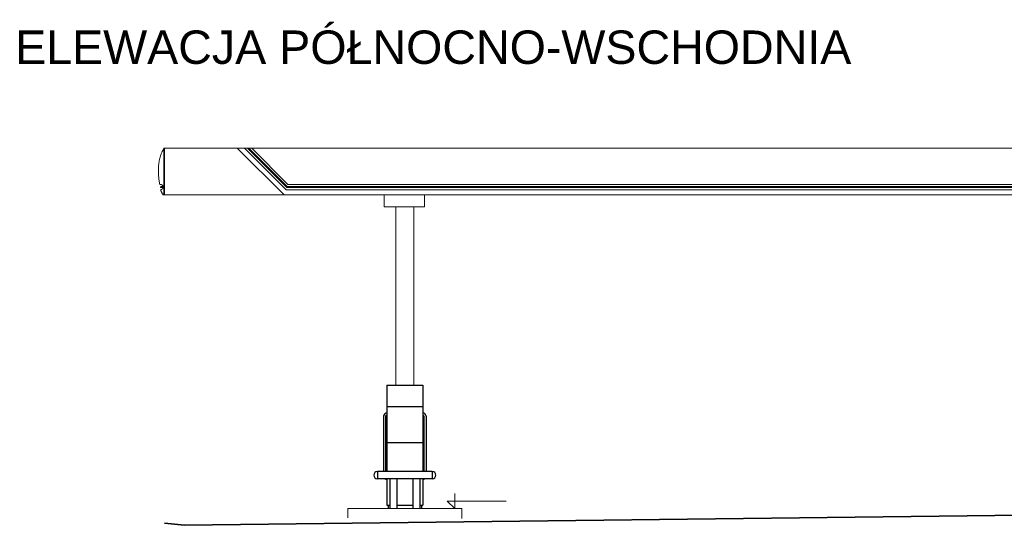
# Model space of a CAD drawing. Extents: x 256490 to 7565828, y -103950 to 5881792.
# Tile 75 of 101: x 264629 to 279387, y -60939 to -53366. Entities that reach past the tile are written whole.
import ezdxf

# ---------------------------------------------------------------- set-up
doc = ezdxf.new("R2010")
doc.units = 0
doc.header["$MEASUREMENT"] = 0
doc.layers.add('dach - izolacja', color=7, linetype='Continuous')
for name, color, linetype, lineweight in [('gruby', 7, 'Continuous', 35), ('linii', 7, 'Continuous', 15), ('LINII OPIS', 7, 'Continuous', 9)]:
    doc.layers.add(name, color=color, linetype=linetype, lineweight=lineweight)
doc.styles.add('ARIAL', font='arial.ttf')

# ---------------------------------------------------------------- blocks, each defined once
blk = doc.blocks.new('dystr.3')
at = {"layer": 'dach - izolacja'}
for p, q in [((6433772.518, 5668694.522, 0), (6433773.038, 5668694.522, 0)), ((6433772.518, 5668694.522, 0), (6433772.518, 5668693.226, 0)), ((6433773.038, 5668694.522, 0), (6433773.058, 5668694.522, 0)), ((6433773.058, 5668694.522, 0), (6433773.058, 5668693.226, 0)), ((6433772.518, 5668694.202, 0), (6433773.058, 5668694.202, 0)), ((6433772.47, 5668694.054, 0), (6433772.47, 5668693.226, 0)), ((6433772.501, 5668694.054, 0), (6433772.501, 5668693.226, 0)), ((6433773.075, 5668694.054, 0), (6433773.075, 5668693.226, 0)), ((6433773.107, 5668694.054, 0), (6433773.107, 5668693.226, 0)), ((6433772.518, 5668693.662, 0), (6433773.038, 5668693.662, 0)), ((6433773.038, 5668693.662, 0), (6433773.058, 5668693.662, 0)), ((6433772.377, 5668693.226, 0), (6433772.377, 5668693.118, 0)), ((6433773.2, 5668693.226, 0), (6433772.377, 5668693.226, 0)), ((6433773.2, 5668693.226, 0), (6433773.2, 5668693.118, 0)), ((6433773.2, 5668693.118, 0), (6433772.377, 5668693.118, 0)), ((6433772.518, 5668693.118, 0), (6433772.518, 5668692.722, 0)), ((6433772.562, 5668693.118, 0), (6433772.562, 5668692.672, 0)), ((6433772.67, 5668693.118, 0), (6433772.67, 5668692.672, 0)), ((6433772.907, 5668693.118, 0), (6433772.907, 5668692.672, 0)), ((6433773.015, 5668693.118, 0), (6433773.015, 5668692.672, 0)), ((6433773.058, 5668693.118, 0), (6433773.058, 5668692.722, 0)), ((6433772.518, 5668692.722, 0), (6433772.562, 5668692.722, 0)), ((6433772.538, 5668692.722, 0), (6433772.538, 5668692.672, 0)), ((6433772.67, 5668692.722, 0), (6433772.907, 5668692.722, 0)), ((6433773.015, 5668692.722, 0), (6433773.038, 5668692.722, 0)), ((6433773.038, 5668692.722, 0), (6433773.058, 5668692.722, 0)), ((6433773.038, 5668692.722, 0), (6433773.038, 5668692.672, 0))]:
    blk.add_line(p, q, dxfattribs=at)
for centre, radius, start, end in [((6433772.518, 5668694.054, 0), 0.0488, 90, 180), ((6433772.518, 5668694.054, 0), 0.0171, 90, 180), ((6433773.058, 5668694.054, 0), 0.0488, 0, 90), ((6433773.058, 5668694.054, 0), 0.0171, 0, 90), ((6433772.377, 5668693.172, 0), 0.054, 90, 270), ((6433773.2, 5668693.172, 0), 0.054, 270, 90), ((6433772.518, 5668693.157, 0), 0.0488, 233.6841, 270), ((6433773.058, 5668693.157, 0), 0.0488, 270, 306.3159)]:
    blk.add_arc(centre, radius, start, end, dxfattribs=at)
blk = doc.blocks.new('FGDFGDFG')
at = {"layer": 'linii'}
for p, q in [((294202, -44374), (294202, -43674)), ((294202, -43674), (294202, -43674)), ((294202, -43674), (294202, -43674)), ((294202, -44374), (294202, -43674)), ((294213, -44374), (294213, -43674)), ((294213, -43674), (294230, -43706)), ((294230, -43706), (294238, -43722)), ((294230, -43706), (294238, -43722)), ((294230, -43706), (294238, -43722)), ((294230, -43706), (294238, -43722)), ((294238, -43722), (294245, -43739)), ((294238, -43722), (294245, -43739)), ((294238, -43722), (294245, -43739)), ((294238, -43722), (294245, -43739)), ((294245, -43739), (294252, -43756)), ((294245, -43739), (294252, -43756)), ((294245, -43739), (294252, -43756)), ((294245, -43739), (294252, -43756)), ((294252, -43756), (294259, -43773)), ((294252, -43756), (294259, -43773)), ((294252, -43756), (294259, -43773)), ((294252, -43756), (294259, -43773)), ((294259, -43773), (294265, -43790)), ((294259, -43773), (294265, -43790)), ((294259, -43773), (294265, -43790)), ((294259, -43773), (294265, -43790)), ((294265, -43790), (294270, -43808)), ((294265, -43790), (294270, -43808)), ((294265, -43790), (294270, -43808)), ((294265, -43790), (294270, -43808)), ((294270, -43808), (294275, -43825)), ((294270, -43808), (294275, -43825)), ((294270, -43808), (294275, -43825)), ((294270, -43808), (294275, -43825)), ((294275, -43825), (294279, -43843)), ((294275, -43825), (294279, -43843)), ((294275, -43825), (294279, -43843)), ((294275, -43825), (294279, -43843)), ((294279, -43843), (294282, -43861)), ((294279, -43843), (294282, -43861)), ((294279, -43843), (294282, -43861)), ((294279, -43843), (294282, -43861)), ((294282, -43861), (294286, -43879)), ((294282, -43861), (294286, -43879)), ((294282, -43861), (294286, -43879)), ((294282, -43861), (294286, -43879)), ((294286, -43879), (294288, -43897)), ((294286, -43879), (294288, -43897)), ((294286, -43879), (294288, -43897)), ((294286, -43879), (294288, -43897)), ((294288, -43897), (294291, -43915)), ((294288, -43897), (294291, -43915)), ((294288, -43897), (294291, -43915)), ((294288, -43897), (294291, -43915)), ((294291, -43915), (294292, -43933)), ((294291, -43915), (294292, -43933)), ((294292, -43933), (294294, -43951)), ((294292, -43933), (294294, -43951)), ((294292, -43933), (294294, -43951)), ((294294, -43951), (294295, -43969)), ((294294, -43951), (294295, -43969)), ((294294, -43951), (294295, -43969)), ((294295, -43969), (294296, -43987)), ((294295, -43969), (294296, -43987)), ((294295, -43969), (294296, -43987)), ((294295, -43969), (294296, -43987)), ((294289, -44125), (294288, -44141)), ((294289, -44125), (294288, -44141)), ((294289, -44125), (294288, -44141)), ((294289, -44125), (294288, -44141)), ((294291, -44109), (294289, -44125)), ((294291, -44109), (294289, -44125)), ((294291, -44109), (294289, -44125)), ((294291, -44109), (294289, -44125)), ((294293, -44092), (294291, -44109)), ((294293, -44092), (294291, -44109)), ((294293, -44092), (294291, -44109)), ((294294, -44075), (294293, -44092)), ((294294, -44075), (294293, -44092)), ((294294, -44075), (294293, -44092)), ((294295, -44057), (294294, -44075)), ((294295, -44057), (294294, -44075)), ((294295, -44057), (294294, -44075)), ((294296, -44022), (294295, -44040)), ((294296, -44022), (294295, -44040)), ((294296, -44022), (294295, -44040)), ((294296, -44022), (294295, -44040)), ((294295, -44040), (294295, -44057)), ((294295, -44040), (294295, -44057)), ((294295, -44040), (294295, -44057)), ((294295, -44040), (294295, -44057)), ((294296, -43987), (294296, -44005)), ((294296, -43987), (294296, -44005)), ((294296, -43987), (294296, -44005)), ((294296, -44005), (294296, -44022)), ((294296, -44005), (294296, -44022)), ((294296, -44005), (294296, -44022)), ((294296, -44005), (294296, -44022)), ((294225, -44250), (294225, -44265)), ((294256, -44250), (294225, -44250)), ((294225, -44250), (294225, -44265)), ((294256, -44250), (294225, -44250)), ((294225, -44250), (294225, -44265)), ((294256, -44250), (294225, -44250)), ((294225, -44250), (294225, -44265)), ((294256, -44250), (294225, -44250)), ((294226, -44253), (294225, -44255)), ((294226, -44253), (294225, -44255)), ((294226, -44253), (294225, -44255)), ((294226, -44253), (294225, -44255)), ((294225, -44255), (294225, -44257)), ((294225, -44255), (294225, -44257)), ((294225, -44255), (294225, -44257)), ((294225, -44255), (294225, -44257)), ((294225, -44257), (294225, -44259)), ((294225, -44257), (294225, -44259)), ((294225, -44257), (294225, -44259)), ((294225, -44257), (294225, -44259)), ((294225, -44259), (294226, -44260)), ((294225, -44259), (294226, -44260)), ((294225, -44259), (294226, -44260)), ((294225, -44259), (294226, -44260)), ((294225, -44265), (294256, -44265)), ((294225, -44265), (294256, -44265)), ((294225, -44265), (294256, -44265)), ((294225, -44265), (294256, -44265)), ((294227, -44246), (294226, -44247)), ((294227, -44246), (294226, -44247)), ((294227, -44246), (294226, -44247)), ((294227, -44246), (294226, -44247)), ((294226, -44247), (294226, -44249)), ((294226, -44247), (294226, -44249)), ((294226, -44247), (294226, -44249)), ((294226, -44247), (294226, -44249)), ((294226, -44249), (294226, -44251)), ((294226, -44249), (294226, -44251)), ((294226, -44249), (294226, -44251)), ((294226, -44249), (294226, -44251)), ((294226, -44251), (294226, -44253)), ((294226, -44251), (294226, -44253)), ((294226, -44251), (294226, -44253)), ((294226, -44251), (294226, -44253)), ((294226, -44260), (294226, -44262)), ((294226, -44260), (294226, -44262)), ((294226, -44260), (294226, -44262)), ((294226, -44260), (294226, -44262)), ((294226, -44262), (294226, -44264)), ((294226, -44262), (294226, -44264)), ((294226, -44262), (294226, -44264)), ((294226, -44262), (294226, -44264)), ((294226, -44264), (294226, -44266)), ((294226, -44264), (294226, -44266)), ((294226, -44264), (294226, -44266)), ((294226, -44264), (294226, -44266)), ((294226, -44266), (294227, -44268)), ((294226, -44266), (294227, -44268)), ((294226, -44266), (294227, -44268)), ((294226, -44266), (294227, -44268)), ((294228, -44244), (294227, -44246)), ((294228, -44244), (294227, -44246)), ((294228, -44244), (294227, -44246)), ((294228, -44244), (294227, -44246)), ((294227, -44268), (294228, -44269)), ((294227, -44268), (294228, -44269)), ((294227, -44268), (294228, -44269)), ((294227, -44268), (294228, -44269)), ((294229, -44241), (294228, -44242)), ((294229, -44241), (294228, -44242)), ((294229, -44241), (294228, -44242)), ((294229, -44241), (294228, -44242)), ((294228, -44242), (294228, -44244)), ((294228, -44242), (294228, -44244)), ((294228, -44242), (294228, -44244)), ((294228, -44242), (294228, -44244)), ((294228, -44269), (294228, -44271)), ((294228, -44269), (294228, -44271)), ((294228, -44269), (294228, -44271)), ((294228, -44269), (294228, -44271)), ((294228, -44271), (294229, -44273)), ((294228, -44271), (294229, -44273)), ((294228, -44271), (294229, -44273)), ((294228, -44271), (294229, -44273)), ((294230, -44239), (294229, -44241)), ((294230, -44239), (294229, -44241)), ((294230, -44239), (294229, -44241)), ((294230, -44239), (294229, -44241)), ((294229, -44273), (294230, -44274)), ((294229, -44273), (294230, -44274)), ((294229, -44273), (294230, -44274)), ((294229, -44273), (294230, -44274)), ((294231, -44236), (294230, -44237)), ((294231, -44236), (294230, -44237)), ((294231, -44236), (294230, -44237)), ((294231, -44236), (294230, -44237)), ((294230, -44237), (294230, -44239)), ((294230, -44237), (294230, -44239)), ((294230, -44237), (294230, -44239)), ((294230, -44237), (294230, -44239)), ((294232, -44234), (294231, -44236)), ((294232, -44234), (294231, -44236)), ((294232, -44234), (294231, -44236)), ((294232, -44234), (294231, -44236)), ((294234, -44233), (294232, -44234)), ((294234, -44233), (294232, -44234)), ((294234, -44233), (294232, -44234)), ((294234, -44233), (294232, -44234)), ((294235, -44232), (294234, -44233)), ((294235, -44232), (294234, -44233)), ((294235, -44232), (294234, -44233)), ((294235, -44232), (294234, -44233)), ((294236, -44230), (294235, -44232)), ((294236, -44230), (294235, -44232)), ((294236, -44230), (294235, -44232)), ((294236, -44230), (294235, -44232)), ((294237, -44229), (294236, -44230)), ((294237, -44229), (294236, -44230)), ((294237, -44229), (294236, -44230)), ((294237, -44229), (294236, -44230)), ((294238, -44228), (294237, -44229)), ((294238, -44228), (294237, -44229)), ((294238, -44228), (294237, -44229)), ((294238, -44228), (294237, -44229)), ((294240, -44227), (294238, -44228)), ((294240, -44227), (294238, -44228)), ((294240, -44227), (294238, -44228)), ((294240, -44227), (294238, -44228)), ((294241, -44225), (294240, -44227)), ((294241, -44225), (294240, -44227)), ((294241, -44225), (294240, -44227)), ((294241, -44225), (294240, -44227)), ((294243, -44224), (294241, -44225)), ((294243, -44224), (294241, -44225)), ((294243, -44224), (294241, -44225)), ((294243, -44224), (294241, -44225)), ((294244, -44223), (294243, -44224)), ((294244, -44223), (294243, -44224)), ((294244, -44223), (294243, -44224)), ((294244, -44223), (294243, -44224)), ((294246, -44222), (294244, -44223)), ((294246, -44222), (294244, -44223)), ((294246, -44222), (294244, -44223)), ((294246, -44222), (294244, -44223)), ((294247, -44222), (294246, -44222)), ((294247, -44222), (294246, -44222)), ((294247, -44222), (294246, -44222)), ((294247, -44222), (294246, -44222)), ((294249, -44221), (294247, -44222)), ((294249, -44221), (294247, -44222)), ((294249, -44221), (294247, -44222)), ((294249, -44221), (294247, -44222)), ((294251, -44220), (294249, -44221)), ((294251, -44220), (294249, -44221)), ((294251, -44220), (294249, -44221)), ((294251, -44220), (294249, -44221)), ((294250, -44254), (294249, -44255)), ((294250, -44254), (294249, -44255)), ((294250, -44254), (294249, -44255)), ((294250, -44254), (294249, -44255)), ((294249, -44255), (294249, -44256)), ((294249, -44255), (294249, -44255)), ((294249, -44255), (294249, -44256)), ((294249, -44255), (294249, -44255)), ((294249, -44255), (294249, -44256)), ((294249, -44255), (294249, -44255)), ((294249, -44255), (294249, -44256)), ((294249, -44255), (294249, -44255)), ((294249, -44256), (294249, -44257)), ((294249, -44256), (294249, -44257)), ((294249, -44256), (294249, -44257)), ((294249, -44256), (294249, -44257)), ((294249, -44257), (294249, -44258)), ((294249, -44257), (294249, -44257)), ((294249, -44257), (294249, -44258)), ((294249, -44257), (294249, -44257)), ((294249, -44257), (294249, -44258)), ((294249, -44257), (294249, -44257)), ((294249, -44257), (294249, -44258)), ((294249, -44257), (294249, -44257)), ((294249, -44258), (294249, -44259)), ((294249, -44258), (294249, -44259)), ((294249, -44258), (294249, -44259)), ((294249, -44258), (294249, -44259)), ((294249, -44259), (294249, -44260)), ((294249, -44259), (294249, -44259)), ((294249, -44259), (294249, -44260)), ((294249, -44259), (294249, -44259)), ((294249, -44259), (294249, -44260)), ((294249, -44259), (294249, -44259)), ((294249, -44259), (294249, -44260)), ((294249, -44259), (294249, -44259)), ((294249, -44260), (294250, -44261)), ((294249, -44260), (294250, -44261)), ((294249, -44260), (294250, -44261)), ((294249, -44260), (294250, -44261)), ((294251, -44252), (294250, -44253)), ((294251, -44252), (294250, -44253)), ((294251, -44252), (294250, -44253)), ((294251, -44252), (294250, -44253)), ((294250, -44253), (294250, -44254)), ((294250, -44253), (294250, -44253)), ((294250, -44253), (294250, -44254)), ((294250, -44253), (294250, -44253)), ((294250, -44253), (294250, -44254)), ((294250, -44253), (294250, -44253)), ((294250, -44253), (294250, -44254)), ((294250, -44253), (294250, -44253)), ((294250, -44261), (294250, -44262)), ((294250, -44261), (294250, -44261)), ((294250, -44261), (294250, -44262)), ((294250, -44261), (294250, -44261)), ((294250, -44261), (294250, -44262)), ((294250, -44261), (294250, -44261)), ((294250, -44261), (294250, -44262)), ((294250, -44261), (294250, -44261)), ((294250, -44262), (294251, -44262)), ((294250, -44262), (294251, -44262)), ((294250, -44262), (294251, -44262)), ((294250, -44262), (294251, -44262)), ((294252, -44220), (294251, -44220)), ((294252, -44220), (294251, -44220)), ((294252, -44220), (294251, -44220)), ((294252, -44220), (294251, -44220)), ((294252, -44251), (294251, -44252)), ((294252, -44251), (294251, -44252)), ((294252, -44251), (294251, -44252)), ((294252, -44251), (294251, -44252)), ((294251, -44252), (294251, -44252)), ((294251, -44252), (294251, -44252)), ((294251, -44252), (294251, -44252)), ((294251, -44252), (294251, -44252)), ((294251, -44262), (294251, -44263)), ((294251, -44262), (294251, -44263)), ((294251, -44262), (294251, -44263)), ((294251, -44262), (294251, -44263)), ((294251, -44263), (294252, -44263)), ((294251, -44263), (294252, -44263)), ((294251, -44263), (294252, -44263)), ((294251, -44263), (294252, -44263)), ((294254, -44219), (294252, -44220)), ((294254, -44219), (294252, -44220)), ((294254, -44219), (294252, -44220)), ((294254, -44219), (294252, -44220)), ((294252, -44251), (294252, -44251)), ((294253, -44251), (294252, -44251)), ((294252, -44251), (294252, -44251)), ((294253, -44251), (294252, -44251)), ((294252, -44251), (294252, -44251)), ((294253, -44251), (294252, -44251)), ((294252, -44251), (294252, -44251)), ((294253, -44251), (294252, -44251)), ((294252, -44263), (294252, -44264)), ((294252, -44263), (294252, -44264)), ((294252, -44263), (294252, -44264)), ((294252, -44263), (294252, -44264)), ((294252, -44264), (294253, -44264)), ((294252, -44264), (294253, -44264)), ((294252, -44264), (294253, -44264)), ((294252, -44264), (294253, -44264)), ((294254, -44251), (294253, -44251)), ((294254, -44251), (294253, -44251)), ((294254, -44251), (294253, -44251)), ((294254, -44251), (294253, -44251)), ((294253, -44264), (294254, -44264)), ((294253, -44264), (294254, -44264)), ((294253, -44264), (294254, -44264)), ((294253, -44264), (294254, -44264)), ((294256, -44219), (294254, -44219)), ((294256, -44219), (294254, -44219)), ((294256, -44219), (294254, -44219)), ((294256, -44219), (294254, -44219)), ((294254, -44250), (294254, -44251)), ((294255, -44250), (294254, -44250)), ((294254, -44250), (294254, -44251)), ((294255, -44250), (294254, -44250)), ((294254, -44250), (294254, -44251)), ((294255, -44250), (294254, -44250)), ((294254, -44250), (294254, -44251)), ((294255, -44250), (294254, -44250)), ((294254, -44264), (294255, -44264)), ((294254, -44264), (294254, -44264)), ((294254, -44264), (294255, -44264)), ((294254, -44264), (294254, -44264)), ((294254, -44264), (294255, -44264)), ((294254, -44264), (294254, -44264)), ((294254, -44264), (294255, -44264)), ((294254, -44264), (294254, -44264)), ((294256, -44250), (294255, -44250)), ((294256, -44250), (294255, -44250)), ((294256, -44250), (294255, -44250)), ((294256, -44250), (294255, -44250)), ((294255, -44264), (294256, -44265)), ((294255, -44264), (294256, -44265)), ((294255, -44264), (294256, -44265)), ((294255, -44264), (294256, -44265)), ((294258, -44218), (294256, -44219)), ((294258, -44218), (294256, -44219)), ((294258, -44218), (294256, -44219)), ((294258, -44218), (294256, -44219)), ((294256, -44250), (294256, -44250)), ((294256, -44250), (294256, -44250)), ((294257, -44250), (294256, -44250)), ((294257, -44250), (294256, -44250)), ((294256, -44250), (294256, -44250)), ((294256, -44250), (294256, -44250)), ((294257, -44250), (294256, -44250)), ((294257, -44250), (294256, -44250)), ((294256, -44265), (294257, -44264)), ((294256, -44265), (294257, -44264)), ((294256, -44265), (294257, -44264)), ((294256, -44265), (294257, -44264)), ((294256, -44265), (294256, -44265)), ((294256, -44265), (294256, -44265)), ((294257, -44250), (294257, -44250)), ((294258, -44251), (294257, -44250)), ((294257, -44250), (294257, -44250)), ((294258, -44251), (294257, -44250)), ((294257, -44250), (294257, -44250)), ((294258, -44251), (294257, -44250)), ((294257, -44250), (294257, -44250)), ((294258, -44251), (294257, -44250)), ((294257, -44264), (294258, -44264)), ((294257, -44264), (294257, -44264)), ((294257, -44264), (294258, -44264)), ((294257, -44264), (294257, -44264)), ((294257, -44264), (294258, -44264)), ((294257, -44264), (294257, -44264)), ((294257, -44264), (294258, -44264)), ((294257, -44264), (294257, -44264)), ((294259, -44218), (294258, -44218)), ((294259, -44218), (294258, -44218)), ((294259, -44218), (294258, -44218)), ((294259, -44218), (294258, -44218)), ((294259, -44251), (294258, -44251)), ((294259, -44251), (294258, -44251)), ((294259, -44251), (294258, -44251)), ((294259, -44251), (294258, -44251)), ((294258, -44264), (294259, -44264)), ((294258, -44264), (294259, -44264)), ((294258, -44264), (294259, -44264)), ((294258, -44264), (294259, -44264)), ((294261, -44218), (294259, -44218)), ((294261, -44218), (294259, -44218)), ((294261, -44218), (294259, -44218)), ((294261, -44218), (294259, -44218)), ((294259, -44251), (294259, -44251)), ((294260, -44251), (294259, -44251)), ((294259, -44251), (294259, -44251)), ((294260, -44251), (294259, -44251)), ((294259, -44251), (294259, -44251)), ((294260, -44251), (294259, -44251)), ((294259, -44251), (294259, -44251)), ((294260, -44251), (294259, -44251)), ((294259, -44264), (294260, -44263)), ((294259, -44264), (294260, -44263)), ((294259, -44264), (294260, -44263)), ((294259, -44264), (294260, -44263)), ((294259, -44264), (294259, -44264)), ((294259, -44264), (294259, -44264)), ((294259, -44264), (294259, -44264)), ((294259, -44264), (294259, -44264)), ((294260, -44252), (294260, -44251)), ((294260, -44252), (294260, -44251)), ((294260, -44252), (294260, -44251)), ((294260, -44252), (294260, -44251)), ((294261, -44252), (294260, -44252)), ((294261, -44252), (294260, -44252)), ((294261, -44252), (294260, -44252)), ((294261, -44252), (294260, -44252)), ((294260, -44263), (294261, -44262)), ((294260, -44263), (294261, -44262)), ((294260, -44263), (294261, -44262)), ((294260, -44263), (294261, -44262)), ((294260, -44263), (294260, -44263)), ((294260, -44263), (294260, -44263)), ((294260, -44263), (294260, -44263)), ((294260, -44263), (294260, -44263)), ((294264, -44218), (294261, -44218)), ((294264, -44218), (294261, -44218)), ((294261, -44218), (294261, -44218)), ((294261, -44218), (294261, -44218)), ((294261, -44218), (294261, -44218)), ((294264, -44218), (294261, -44218)), ((294264, -44218), (294261, -44218)), ((294261, -44218), (294261, -44218)), ((294261, -44218), (294261, -44218)), ((294261, -44218), (294261, -44218)), ((294261, -44253), (294261, -44252)), ((294261, -44253), (294261, -44252)), ((294261, -44253), (294261, -44252)), ((294261, -44253), (294261, -44252)), ((294262, -44253), (294261, -44253)), ((294262, -44253), (294261, -44253)), ((294262, -44253), (294261, -44253)), ((294262, -44253), (294261, -44253)), ((294261, -44262), (294262, -44261)), ((294261, -44262), (294262, -44261)), ((294261, -44262), (294262, -44261)), ((294261, -44262), (294262, -44261)), ((294261, -44262), (294261, -44262)), ((294261, -44262), (294261, -44262)), ((294261, -44262), (294261, -44262)), ((294261, -44262), (294261, -44262)), ((294262, -44254), (294262, -44253)), ((294262, -44254), (294262, -44253)), ((294262, -44254), (294262, -44253)), ((294262, -44254), (294262, -44253)), ((294262, -44255), (294262, -44254)), ((294262, -44255), (294262, -44254)), ((294262, -44255), (294262, -44254)), ((294262, -44255), (294262, -44254)), ((294263, -44255), (294262, -44255)), ((294263, -44255), (294262, -44255)), ((294263, -44255), (294262, -44255)), ((294263, -44255), (294262, -44255)), ((294262, -44260), (294263, -44259)), ((294262, -44260), (294263, -44259)), ((294262, -44260), (294263, -44259)), ((294262, -44260), (294263, -44259)), ((294262, -44261), (294262, -44260)), ((294262, -44261), (294262, -44260)), ((294262, -44261), (294262, -44260)), ((294262, -44261), (294262, -44260)), ((294262, -44261), (294262, -44261)), ((294262, -44261), (294262, -44261)), ((294262, -44261), (294262, -44261)), ((294262, -44261), (294262, -44261)), ((294263, -44256), (294263, -44255)), ((294263, -44256), (294263, -44255)), ((294263, -44256), (294263, -44255)), ((294263, -44256), (294263, -44255)), ((294263, -44257), (294263, -44256)), ((294263, -44257), (294263, -44256)), ((294263, -44257), (294263, -44256)), ((294263, -44257), (294263, -44256)), ((294263, -44257), (294263, -44257)), ((294263, -44258), (294263, -44257)), ((294263, -44257), (294263, -44257)), ((294263, -44258), (294263, -44257)), ((294263, -44257), (294263, -44257)), ((294263, -44258), (294263, -44257)), ((294263, -44257), (294263, -44257)), ((294263, -44258), (294263, -44257)), ((294263, -44259), (294263, -44258)), ((294263, -44259), (294263, -44258)), ((294263, -44259), (294263, -44258)), ((294263, -44259), (294263, -44258)), ((294263, -44259), (294263, -44259)), ((294263, -44259), (294263, -44259)), ((294263, -44259), (294263, -44259)), ((294263, -44259), (294263, -44259)), ((294276, -44218), (294264, -44218)), ((294276, -44218), (294264, -44218)), ((294276, -44218), (294264, -44218)), ((294276, -44218), (294264, -44218)), ((294278, -44203), (294276, -44218)), ((294278, -44203), (294276, -44218)), ((294278, -44203), (294276, -44218)), ((294278, -44203), (294276, -44218)), ((294281, -44188), (294278, -44203)), ((294281, -44188), (294278, -44203)), ((294281, -44188), (294278, -44203)), ((294281, -44188), (294278, -44203)), ((294283, -44173), (294281, -44188)), ((294283, -44173), (294281, -44188)), ((294283, -44173), (294281, -44188)), ((294283, -44173), (294281, -44188)), ((294285, -44157), (294283, -44173)), ((294285, -44157), (294283, -44173)), ((294285, -44157), (294283, -44173)), ((294285, -44157), (294283, -44173)), ((294288, -44141), (294285, -44157)), ((294288, -44141), (294285, -44157)), ((294288, -44141), (294285, -44157)), ((294288, -44141), (294285, -44157)), ((294225, -44374), (294202, -44374)), ((294225, -44374), (294222, -44374)), ((294225, -44374), (294222, -44374)), ((294225, -44374), (294222, -44374)), ((294228, -44369), (294225, -44374)), ((294228, -44369), (294225, -44374)), ((294228, -44369), (294225, -44374)), ((294228, -44369), (294225, -44374)), ((294228, -44369), (294225, -44374)), ((294228, -44369), (294225, -44374)), ((294228, -44369), (294225, -44374)), ((294228, -44369), (294225, -44374)), ((294230, -44365), (294228, -44369)), ((294230, -44365), (294228, -44369)), ((294230, -44365), (294228, -44369)), ((294230, -44365), (294228, -44369)), ((294230, -44365), (294228, -44369)), ((294230, -44365), (294228, -44369)), ((294230, -44365), (294228, -44369)), ((294230, -44365), (294228, -44369)), ((294230, -44274), (294230, -44276)), ((294230, -44274), (294230, -44276)), ((294230, -44274), (294230, -44276)), ((294230, -44274), (294230, -44276)), ((294230, -44276), (294231, -44278)), ((294230, -44276), (294231, -44278)), ((294230, -44276), (294231, -44278)), ((294230, -44276), (294231, -44278)), ((294233, -44360), (294230, -44365)), ((294233, -44360), (294230, -44365)), ((294233, -44360), (294230, -44365)), ((294233, -44360), (294230, -44365)), ((294233, -44360), (294230, -44365)), ((294233, -44360), (294230, -44365)), ((294233, -44360), (294230, -44365)), ((294233, -44360), (294230, -44365)), ((294231, -44278), (294232, -44279)), ((294231, -44278), (294232, -44279)), ((294231, -44278), (294232, -44279)), ((294231, -44278), (294232, -44279)), ((294232, -44279), (294234, -44281)), ((294232, -44279), (294234, -44281)), ((294232, -44279), (294234, -44281)), ((294232, -44279), (294234, -44281)), ((294236, -44356), (294233, -44360)), ((294236, -44356), (294233, -44360)), ((294236, -44356), (294233, -44360)), ((294236, -44356), (294233, -44360)), ((294236, -44356), (294233, -44360)), ((294236, -44356), (294233, -44360)), ((294236, -44356), (294233, -44360)), ((294236, -44356), (294233, -44360)), ((294234, -44281), (294235, -44282)), ((294234, -44281), (294235, -44282)), ((294234, -44281), (294235, -44282)), ((294234, -44281), (294235, -44282)), ((294235, -44282), (294236, -44283)), ((294235, -44282), (294236, -44283)), ((294235, -44282), (294236, -44283)), ((294235, -44282), (294236, -44283)), ((294236, -44283), (294237, -44285)), ((294236, -44283), (294237, -44285)), ((294236, -44283), (294237, -44285)), ((294236, -44283), (294237, -44285)), ((294238, -44351), (294236, -44356)), ((294238, -44351), (294236, -44356)), ((294238, -44351), (294236, -44356)), ((294238, -44351), (294236, -44356)), ((294238, -44351), (294236, -44356)), ((294238, -44351), (294236, -44356)), ((294238, -44351), (294236, -44356)), ((294238, -44351), (294236, -44356)), ((294237, -44285), (294238, -44286)), ((294237, -44285), (294238, -44286)), ((294237, -44285), (294238, -44286)), ((294237, -44285), (294238, -44286)), ((294238, -44286), (294240, -44287)), ((294238, -44286), (294240, -44287)), ((294238, -44286), (294240, -44287)), ((294238, -44286), (294240, -44287)), ((294241, -44346), (294238, -44351)), ((294241, -44346), (294238, -44351)), ((294241, -44346), (294238, -44351)), ((294241, -44346), (294238, -44351)), ((294241, -44346), (294238, -44351)), ((294241, -44346), (294238, -44351)), ((294241, -44346), (294238, -44351)), ((294241, -44346), (294238, -44351)), ((294240, -44287), (294241, -44288)), ((294240, -44287), (294241, -44288)), ((294240, -44287), (294241, -44288)), ((294240, -44287), (294241, -44288)), ((294241, -44288), (294243, -44289)), ((294241, -44288), (294243, -44289)), ((294241, -44288), (294243, -44289)), ((294241, -44288), (294243, -44289)), ((294243, -44342), (294241, -44346)), ((294243, -44342), (294241, -44346)), ((294243, -44342), (294241, -44346)), ((294243, -44342), (294241, -44346)), ((294243, -44342), (294241, -44346)), ((294243, -44342), (294241, -44346)), ((294243, -44342), (294241, -44346)), ((294243, -44342), (294241, -44346)), ((294243, -44289), (294244, -44290)), ((294243, -44289), (294244, -44290)), ((294243, -44289), (294244, -44290)), ((294243, -44289), (294244, -44290)), ((294246, -44337), (294243, -44342)), ((294246, -44337), (294243, -44342)), ((294246, -44337), (294243, -44342)), ((294246, -44337), (294243, -44342)), ((294246, -44337), (294243, -44342)), ((294246, -44337), (294243, -44342)), ((294246, -44337), (294243, -44342)), ((294246, -44337), (294243, -44342)), ((294244, -44290), (294246, -44291)), ((294244, -44290), (294246, -44291)), ((294244, -44290), (294246, -44291)), ((294244, -44290), (294246, -44291)), ((294246, -44291), (294247, -44292)), ((294246, -44291), (294247, -44292)), ((294246, -44291), (294247, -44292)), ((294246, -44291), (294247, -44292)), ((294247, -44335), (294246, -44337)), ((294247, -44335), (294246, -44337)), ((294247, -44335), (294246, -44337)), ((294247, -44335), (294246, -44337)), ((294247, -44335), (294246, -44337)), ((294247, -44335), (294246, -44337)), ((294247, -44335), (294246, -44337)), ((294247, -44335), (294246, -44337)), ((294247, -44292), (294249, -44293)), ((294247, -44292), (294249, -44293)), ((294247, -44292), (294249, -44293)), ((294247, -44292), (294249, -44293)), ((294248, -44333), (294247, -44335)), ((294248, -44333), (294247, -44335)), ((294248, -44333), (294247, -44335)), ((294248, -44333), (294247, -44335)), ((294248, -44333), (294247, -44335)), ((294248, -44333), (294247, -44335)), ((294248, -44333), (294247, -44335)), ((294248, -44333), (294247, -44335)), ((294249, -44330), (294248, -44333)), ((294249, -44330), (294248, -44333)), ((294249, -44330), (294248, -44333)), ((294249, -44330), (294248, -44333)), ((294249, -44330), (294248, -44333)), ((294249, -44330), (294248, -44333)), ((294249, -44330), (294248, -44333)), ((294249, -44330), (294248, -44333)), ((294249, -44293), (294251, -44293)), ((294249, -44293), (294251, -44293)), ((294249, -44293), (294251, -44293)), ((294249, -44293), (294251, -44293)), ((294250, -44328), (294249, -44330)), ((294250, -44328), (294249, -44330)), ((294250, -44328), (294249, -44330)), ((294250, -44328), (294249, -44330)), ((294250, -44328), (294249, -44330)), ((294250, -44328), (294249, -44330)), ((294250, -44328), (294249, -44330)), ((294250, -44328), (294249, -44330)), ((294252, -44325), (294250, -44328)), ((294252, -44325), (294250, -44328)), ((294252, -44325), (294250, -44328)), ((294252, -44325), (294250, -44328)), ((294252, -44325), (294250, -44328)), ((294252, -44325), (294250, -44328)), ((294252, -44325), (294250, -44328)), ((294252, -44325), (294250, -44328)), ((294251, -44293), (294252, -44294)), ((294251, -44293), (294252, -44294)), ((294251, -44293), (294252, -44294)), ((294251, -44293), (294252, -44294)), ((294252, -44294), (294254, -44294)), ((294252, -44294), (294254, -44294)), ((294252, -44294), (294254, -44294)), ((294252, -44294), (294254, -44294)), ((294253, -44323), (294252, -44325)), ((294253, -44323), (294252, -44325)), ((294253, -44323), (294252, -44325)), ((294253, -44323), (294252, -44325)), ((294253, -44323), (294252, -44325)), ((294253, -44323), (294252, -44325)), ((294253, -44323), (294252, -44325)), ((294253, -44323), (294252, -44325)), ((294254, -44320), (294253, -44323)), ((294254, -44320), (294253, -44323)), ((294254, -44320), (294253, -44323)), ((294254, -44320), (294253, -44323)), ((294254, -44320), (294253, -44323)), ((294254, -44320), (294253, -44323)), ((294254, -44320), (294253, -44323)), ((294254, -44320), (294253, -44323)), ((294254, -44294), (294256, -44295)), ((294254, -44294), (294256, -44295)), ((294254, -44294), (294256, -44295)), ((294254, -44294), (294256, -44295)), ((294255, -44318), (294254, -44320)), ((294255, -44318), (294254, -44320)), ((294255, -44318), (294254, -44320)), ((294255, -44318), (294254, -44320)), ((294255, -44318), (294254, -44320)), ((294255, -44318), (294254, -44320)), ((294255, -44318), (294254, -44320)), ((294255, -44318), (294254, -44320)), ((294256, -44315), (294255, -44318)), ((294256, -44315), (294255, -44318)), ((294256, -44315), (294255, -44318)), ((294256, -44315), (294255, -44318)), ((294256, -44315), (294255, -44318)), ((294256, -44315), (294255, -44318)), ((294256, -44315), (294255, -44318)), ((294256, -44315), (294255, -44318)), ((294256, -44295), (294258, -44295)), ((294256, -44295), (294258, -44295)), ((294256, -44295), (294258, -44295)), ((294256, -44295), (294258, -44295)), ((294257, -44312), (294256, -44315)), ((294257, -44312), (294256, -44315)), ((294257, -44312), (294256, -44315)), ((294257, -44312), (294256, -44315)), ((294257, -44312), (294256, -44315)), ((294257, -44312), (294256, -44315)), ((294257, -44312), (294256, -44315)), ((294257, -44312), (294256, -44315)), ((294258, -44310), (294257, -44312)), ((294258, -44310), (294257, -44312)), ((294258, -44310), (294257, -44312)), ((294258, -44310), (294257, -44312)), ((294258, -44310), (294257, -44312)), ((294258, -44310), (294257, -44312)), ((294258, -44310), (294257, -44312)), ((294258, -44310), (294257, -44312)), ((294258, -44295), (294259, -44295)), ((294258, -44295), (294259, -44295)), ((294258, -44295), (294259, -44295)), ((294258, -44295), (294259, -44295)), ((294259, -44307), (294258, -44310)), ((294259, -44307), (294258, -44310)), ((294259, -44307), (294258, -44310)), ((294259, -44307), (294258, -44310)), ((294259, -44307), (294258, -44310)), ((294259, -44307), (294258, -44310)), ((294259, -44307), (294258, -44310)), ((294259, -44307), (294258, -44310)), ((294259, -44295), (294261, -44296)), ((294259, -44295), (294261, -44296)), ((294259, -44295), (294261, -44296)), ((294259, -44295), (294261, -44296)), ((294260, -44304), (294259, -44307)), ((294260, -44304), (294259, -44307)), ((294260, -44304), (294259, -44307)), ((294260, -44304), (294259, -44307)), ((294260, -44304), (294259, -44307)), ((294260, -44304), (294259, -44307)), ((294260, -44304), (294259, -44307)), ((294260, -44304), (294259, -44307)), ((294261, -44301), (294260, -44304)), ((294261, -44301), (294260, -44304)), ((294261, -44301), (294260, -44304)), ((294261, -44301), (294260, -44304)), ((294261, -44301), (294260, -44304)), ((294261, -44301), (294260, -44304)), ((294261, -44301), (294260, -44304)), ((294261, -44301), (294260, -44304)), ((294261, -44296), (294261, -44296)), ((294261, -44296), (294263, -44296)), ((294261, -44296), (294263, -44296)), ((294261, -44296), (294261, -44296)), ((294261, -44296), (294263, -44296)), ((294261, -44296), (294263, -44296)), ((294261, -44296), (294261, -44296)), ((294261, -44296), (294263, -44296)), ((294261, -44296), (294263, -44296)), ((294261, -44296), (294261, -44296)), ((294261, -44296), (294263, -44296)), ((294261, -44296), (294263, -44296)), ((294262, -44299), (294261, -44301)), ((294262, -44299), (294261, -44301)), ((294262, -44299), (294261, -44301)), ((294262, -44299), (294261, -44301)), ((294262, -44299), (294261, -44301)), ((294262, -44299), (294261, -44301)), ((294262, -44299), (294261, -44301)), ((294262, -44299), (294261, -44301)), ((294263, -44296), (294262, -44299)), ((294263, -44296), (294262, -44299)), ((294263, -44296), (294262, -44299)), ((294263, -44296), (294262, -44299)), ((294263, -44296), (294262, -44299)), ((294263, -44296), (294262, -44299)), ((294263, -44296), (294262, -44299)), ((294263, -44296), (294262, -44299))]:
    blk.add_line(p, q, dxfattribs=at)
blk.add_lwpolyline([(294202, -43674), (294213, -43674)], dxfattribs=at)
blk = doc.blocks.new('FGDGDFGF')
at = {"layer": 'linii'}
for p, q in [((292918, -43674, 0), (292375, -44216, 0)), ((292964, -43674, 0), (292387, -44250, 0)), ((292391, -44264, 0), (292982, -43674, 0)), ((292402, -44299, 0), (293028, -43674, 0)), ((293136, -43674, 0), (292433, -44374, 0))]:
    blk.add_line(p, q, dxfattribs=at)
blk = doc.blocks.new('FGFDGDFG')
at = {"layer": 'gruby', "elevation": 0}
for points in [[(305805, -51066), (319205, -50906), (332605, -51066)], [(305805, -51066), (305505, -51036)]]:
    blk.add_lwpolyline(points, dxfattribs=at)

msp = doc.modelspace()

# ---------------------------------------------------------------- linework, layer by layer
at = {"layer": 'linii'}
for p, q in [((268623, -55915.1, 0), (292402.2, -55915.1, 0)), ((268634.3, -55880.3, 0), (292390.9, -55880.3, 0)), ((268637.9, -55866.1, 0), (292387.3, -55866.1, 0)), ((292374.7, -55832.6, 0), (268650.3, -55832.4, 0)), ((274487.5, -55990, 0), (266802, -55990, 0)), ((294202, -55990, 0), (266879.4, -55990, 0)), ((270094.3, -56167.8, 0), (270094.3, -55991.4, 0)), ((270094.3, -56167.8, 0), (270094.3, -55991.4, 0)), ((270694.3, -56167.8, 0), (270694.3, -55991.4, 0)), ((270694.3, -56167.8, 0), (270694.3, -55991.4, 0)), ((270094.3, -56167.8, 0), (270694.3, -56167.8, 0)), ((270094.3, -56167.8, 0), (270694.3, -56167.8, 0)), ((269547, -60688.1, 0), (269547, -60826.5, 0)), ((271257, -60688.1, 0), (269547, -60688.1, 0)), ((269547, -60688.1, 0), (271257, -60688.1, 0)), ((271257, -60838.1, 0), (271257, -60688.1, 0))]:
    msp.add_line(p, q, dxfattribs=at)
msp.add_lwpolyline([(292410.4, -55290), (294202, -55290), (294202, -55990), (266802, -55990), (266802, -55290), (291197, -55290)], dxfattribs=at)
msp.add_lwpolyline([(270265.5, -56167.8), (270538.5, -56167.8), (270538.5, -58838.1), (270265.5, -58838.1)], close=True, dxfattribs=at)
at = {"layer": 'linii', "ltscale": 0.2, "elevation": 0}
msp.add_lwpolyline([(270131.9, -58838.1), (270671.9, -58838.1), (270671.9, -59257.1, -0.4142136), (270720.6, -59305.8), (270720.6, -60134.1), (270813.4, -60134.1, -1), (270813.4, -60242.1), (270700.7, -60242.1), (270671.9, -60251.6), (270671.9, -60638.1), (270651.9, -60638.1), (270651.9, -60688.1), (270151.9, -60688.1), (270151.9, -60638.1), (270131.9, -60638.1), (270131.9, -60251.6), (270103, -60242.1), (269990.4, -60242.1, -1), (269990.4, -60134.1), (270083.1, -60134.1), (270083.1, -59305.8, -0.4142136), (270131.9, -59257.1), (270131.9, -58838.1), (270671.9, -58838.1)], format="xyb", dxfattribs=at)
at = {"layer": 'LINII OPIS'}
for p, q in [((271149.9, -60463.1, 0), (271149.9, -60688.1, 0)), ((271149.9, -60463.1, 0), (271149.9, -60688.1, 0)), ((271149.9, -60688.1, 0), (271037.4, -60575.6, 0)), ((271037.4, -60575.6, 0), (271149.9, -60575.6, 0)), ((271149.9, -60688.1, 0), (271037.4, -60575.6, 0)), ((271037.4, -60575.6, 0), (271149.9, -60575.6, 0)), ((271149.9, -60575.6, 0), (271697.5, -60575.6, 0)), ((271149.9, -60575.6, 0), (271922.3, -60575.6, 0))]:
    msp.add_line(p, q, dxfattribs=at)

# ---------------------------------------------------------------- block references
at = {"layer": 'linii', "xscale": -1}
for name, p in [('FGDFGDFG', (561004, -11616.3)), ('FGDGDFGF', (561025.2, -11616.3, 0))]:
    msp.add_blockref(name, p, dxfattribs=at)
at = {"layer": 'linii', "xscale": 1000, "yscale": 1000, "zscale": 1000}
msp.add_blockref('dystr.3', (-6433502386.5, -5668753360.2, 0), dxfattribs=at)
at = {"layer": 'linii'}
msp.add_blockref('FGFDGDFG', (-38703.2, -9872.9, 0), dxfattribs=at)

# ---------------------------------------------------------------- texts
at = {"layer": 'Defpoints', "lineweight": 35, "insert": (271428, -53527.3), "char_height": 500, "width": 13735.702, "attachment_point": 2, "style": 'ARIAL'}
msp.add_mtext('\\pxql;ELEWACJA PÓŁNOCNO-WSCHODNIA', dxfattribs=at)

doc.saveas('drawing.dxf')
